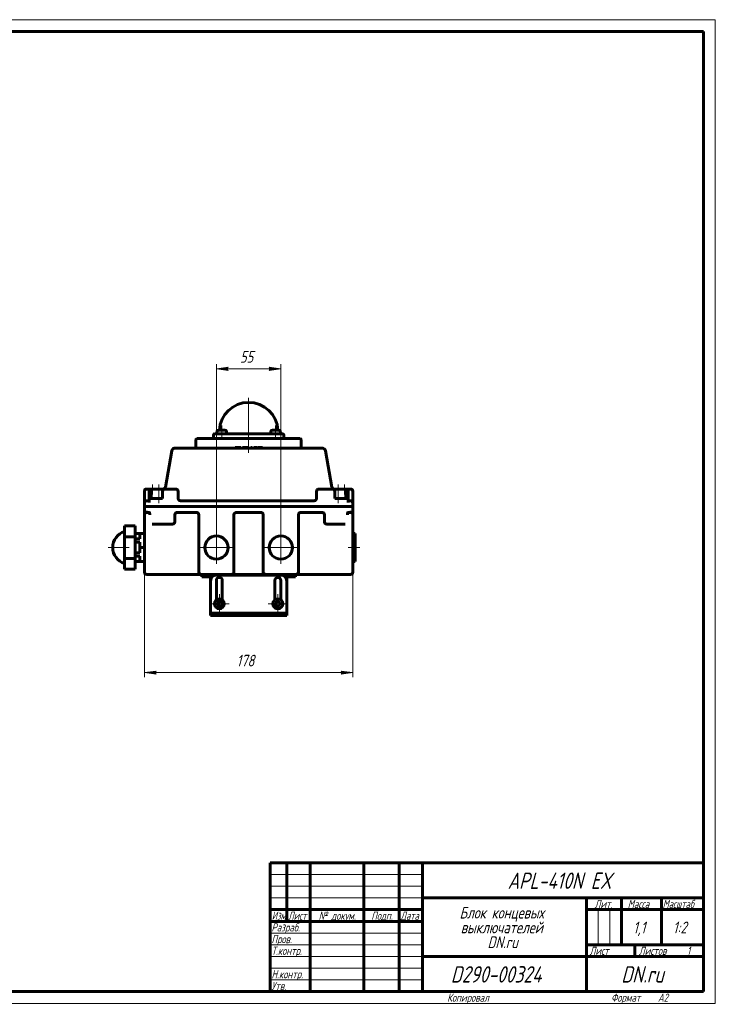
# Model space of a CAD drawing. Header units: millimetres. Extents: x 0 to 594, y 0 to 420.
# Tile 5 of 5: x 297 to 594, y 0 to 420. Entities that reach past the tile are written whole.
import ezdxf

# ---------------------------------------------------------------- set-up
doc = ezdxf.new("R2010")
doc.units = ezdxf.units.MM
for name, pattern in [('K5LT_AXLED', [19.5, 15, -1.5, 1.5, -1.5]), ('K5LT_BASIC', [0]), ('K5LT_THIN', [0])]:
    doc.linetypes.add(name, pattern=pattern)
doc.layers.add('Системный слой', color=7, linetype='Continuous')
doc.layers.add('Системный слой (1)', color=7, linetype='Continuous', true_color=0x6c6c6c)
doc.styles.add('KDIMTEXTSTYLE', font='txt', dxfattribs={"width": 0.96, "oblique": 15, "height": 5})
doc.styles.add('KTEXTSTYLE', font='txt', dxfattribs={"width": 0.96, "height": 5})
doc.dimstyles.new('KDIMSTYLE (0.50)', dxfattribs={"dimtxt": 5, "dimasz": 1, "dimexe": 2, "dimexo": 0, "dimgap": 1, "dimtad": 1, "dimlfac": 2, "dimtxsty": 'KDIMTEXTSTYLE', "dimsah": 1, "dimcen": 0, "dimdle": 1, "dimadec": 0, "dimazin": 0, "dimtfac": 0.667, "dimtmove": 0, "dimatfit": 3, "dimfxl": 1, "dimtvp": 1, "dimtolj": 1, "dimtzin": 0, "dimarcsym": 0})

# ---------------------------------------------------------------- blocks, each defined once
blk = doc.blocks.new('U37')
at = {"layer": 'Системный слой (1)', "color": 143, "linetype": 'K5LT_BASIC', "lineweight": 60, "true_color": 0x33acca}
for start, end in [(103.4231, 180), (90, 103.4231)]:
    blk.add_arc((351.24, 208.6), 1, start, end, dxfattribs=at)
blk = doc.blocks.new('U38')
at = {"layer": 'Системный слой (1)', "color": 143, "linetype": 'K5LT_BASIC', "lineweight": 60, "true_color": 0x33acca}
for p, q in [((350.24, 208.68), (350.25, 208.73)), ((350.24, 208.63), (350.24, 208.68)), ((350.25, 208.58), (350.24, 208.56)), ((350.24, 208.56), (350.24, 208.56)), ((350.24, 208.56), (350.25, 208.56)), ((350.25, 208.78), (350.26, 208.81)), ((350.25, 208.73), (350.25, 208.78)), ((350.26, 208.74), (350.25, 208.67)), ((350.25, 208.59), (350.26, 208.73)), ((350.25, 208.67), (350.25, 208.58)), ((350.25, 208.56), (350.25, 208.59)), ((350.25, 208.56), (350.25, 208.56)), ((350.26, 208.73), (350.27, 208.84)), ((350.26, 208.81), (350.26, 208.81)), ((350.26, 208.81), (350.26, 208.8)), ((350.26, 208.8), (350.26, 208.79)), ((350.26, 208.79), (350.26, 208.74)), ((350.79, 209.5), (350.83, 209.52)), ((350.83, 209.52), (350.92, 209.57)), ((350.92, 209.57), (351.02, 209.6))]:
    blk.add_line(p, q, dxfattribs=at)
blk = doc.blocks.new('U39')
at = {"layer": 'Системный слой (1)', "color": 143, "linetype": 'K5LT_BASIC', "lineweight": 60, "true_color": 0x33acca}
for p, q in [((438.46, 209.6), (438.58, 209.56)), ((438.58, 209.56), (438.69, 209.51)), ((438.69, 209.51), (438.74, 209.47)), ((439.21, 208.86), (439.23, 208.79)), ((439.23, 208.79), (439.24, 208.71)), ((439.24, 208.71), (439.24, 208.63))]:
    blk.add_line(p, q, dxfattribs=at)
blk = doc.blocks.new('U40')
at = {"layer": 'Системный слой (1)', "color": 143, "linetype": 'K5LT_BASIC', "lineweight": 60, "true_color": 0x33acca}
for p, q in [((350.95, 210.24), (350.96, 210.18)), ((350.96, 210.18), (350.98, 209.94)), ((350.98, 209.94), (351.01, 209.6))]:
    blk.add_line(p, q, dxfattribs=at)
blk = doc.blocks.new('U41')
at = {"layer": 'Системный слой (1)', "color": 143, "linetype": 'K5LT_BASIC', "lineweight": 60, "true_color": 0x33acca}
for start, end in [(79.2275, 90), (0, 79.2275)]:
    blk.add_arc((438.24, 208.6), 1, start, end, dxfattribs=at)
blk = doc.blocks.new('U42')
at = {"layer": 'Системный слой (1)', "color": 143, "linetype": 'K5LT_BASIC', "lineweight": 60, "true_color": 0x33acca}
for p, q in [((438.53, 210.24), (438.53, 210.18)), ((438.5, 209.93), (438.47, 209.58)), ((438.53, 210.18), (438.5, 209.93))]:
    blk.add_line(p, q, dxfattribs=at)
blk = doc.blocks.new('U43')
at = {"layer": 'Системный слой (1)', "color": 143, "linetype": 'K5LT_BASIC', "lineweight": 60, "true_color": 0x33acca}
for p, q in [((350.24, 208.63), (350.24, 210.6)), ((350.24, 208.6), (350.24, 208.61))]:
    blk.add_line(p, q, dxfattribs=at)
blk = doc.blocks.new('U44')
at = {"layer": 'Системный слой (1)', "color": 143, "linetype": 'K5LT_BASIC', "lineweight": 60, "true_color": 0x33acca}
for p, q in [((383.24, 244.75), (381.91, 244.75)), ((384.58, 244.75), (383.24, 244.75))]:
    blk.add_line(p, q, dxfattribs=at)
blk = doc.blocks.new('U45')
at = {"layer": 'Системный слой (1)', "color": 143, "linetype": 'K5LT_BASIC', "lineweight": 60, "true_color": 0x33acca}
for p, q in [((431.61, 219.6), (430.58, 219.6)), ((435.62, 219.6), (433.11, 219.6))]:
    blk.add_line(p, q, dxfattribs=at)
blk = doc.blocks.new('U46')
at = {"layer": 'Системный слой (1)', "color": 143, "linetype": 'K5LT_BASIC', "lineweight": 60, "true_color": 0x33acca}
for p, q in [((353.87, 219.6), (356.38, 219.6)), ((357.87, 219.6), (358.9, 219.6))]:
    blk.add_line(p, q, dxfattribs=at)
blk = doc.blocks.new('U47')
at = {"layer": 'Системный слой (1)', "color": 143, "linetype": 'K5LT_BASIC', "lineweight": 60, "true_color": 0x33acca}
for p, q in [((436.17, 219.49), (436.62, 218.9)), ((436.62, 218.9), (436.66, 218.6))]:
    blk.add_line(p, q, dxfattribs=at)
blk = doc.blocks.new('U48')
at = {"layer": 'Системный слой (1)', "color": 143, "linetype": 'K5LT_BASIC', "lineweight": 60, "true_color": 0x33acca}
for p, q in [((352.87, 218.9), (352.82, 218.6)), ((353.32, 219.49), (352.87, 218.9))]:
    blk.add_line(p, q, dxfattribs=at)
blk = doc.blocks.new('U49')
at = {"layer": 'Системный слой (1)', "color": 30, "linetype": 'K5LT_AXLED', "lineweight": 18, "true_color": 0xff8000}
for q in [(382.24, 174.73), (378.12, 170.6), (386.37, 170.6), (382.24, 166.48)]:
    blk.add_line((382.24, 170.6), q, dxfattribs=at)
blk = doc.blocks.new('U50')
at = {"layer": 'Системный слой (1)', "color": 30, "linetype": 'K5LT_AXLED', "lineweight": 18, "true_color": 0xff8000}
for q in [(407.24, 174.73), (403.12, 170.6), (411.37, 170.6), (407.24, 166.48)]:
    blk.add_line((407.24, 170.6), q, dxfattribs=at)
blk = doc.blocks.new('D11')
at = {"layer": 'Системный слой (1)'}
for points in [[(355.24, 140.59), (354.74, 141.24), (355.24, 141.9), (350.24, 141.24)], [(439.24, 141.24), (434.24, 141.9), (434.74, 141.24), (434.24, 140.59)]]:
    blk.add_hatch(color=7, dxfattribs=at).paths.add_polyline_path(points)
at = {"layer": 'Системный слой (1)', "color": 7, "linetype": 'K5LT_THIN', "lineweight": 18, "true_color": 0xffffff}
for p, q in [((350.24, 184.1), (350.24, 139.24)), ((439.24, 184.1), (439.24, 139.24)), ((350.24, 141.24), (355.24, 141.9)), ((355.24, 140.59), (350.24, 141.24)), ((355.24, 141.9), (354.74, 141.24)), ((354.74, 141.24), (355.24, 140.59)), ((434.74, 141.24), (434.24, 141.9)), ((434.24, 141.9), (439.24, 141.24)), ((439.24, 141.24), (434.24, 140.59)), ((434.24, 140.59), (434.74, 141.24))]:
    blk.add_line(p, q, dxfattribs=at)
blk.add_wipeout([(389.6, 142.24), (389.6, 149.63), (399.47, 149.63), (399.47, 142.24)]).dxf.layer = 'Системный слой (1)'
blk.add_line((350.24, 141.24), (439.24, 141.24), dxfattribs=at)
at = {"layer": 'Системный слой (1)', "color": 7, "insert": (389.6, 148.83), "char_height": 5, "attachment_point": 1, "style": 'KTEXTSTYLE'}
blk.add_mtext('\\fArial|b0|c204|p34;\\H5.0;\\W1.000;\\Q15;\\fGOST Type AU|b0|i0|c204|p34;\\Q15;\\W0.960;178', dxfattribs=at)
blk = doc.blocks.new('KDIMARROW_01')
at = {"layer": 'Системный слой'}
blk.add_hatch(color=0, dxfattribs=at).paths.add_polyline_path([(-5, -0.66), (0, 0), (-5, 0.66), (-4.5, 0)])
at = {"layer": 'Системный слой', "color": 0, "linetype": 'K5LT_THIN', "lineweight": 18}
for p, q in [((-4.5, 0), (-5, 0.66)), ((-5, 0.66), (0, 0)), ((0, 0), (-5, -0.66)), ((-5, -0.66), (-4.5, 0))]:
    blk.add_line(p, q, dxfattribs=at)
at = {"layer": 'Системный слой (1)', "color": 0, "linetype": 'K5LT_THIN', "lineweight": 18}
blk.add_line((229.05, 349.21), (228.55, 349.21), dxfattribs=at)
blk = doc.blocks.new('U51')
at = {"layer": 'Системный слой (1)', "color": 30, "linetype": 'K5LT_AXLED', "lineweight": 18, "true_color": 0xff8000}
for q in [(380.99, 201.55), (374.04, 194.6), (387.94, 194.6), (380.99, 187.65)]:
    blk.add_line((380.99, 194.6), q, dxfattribs=at)
blk = doc.blocks.new('U52')
at = {"layer": 'Системный слой (1)', "color": 30, "linetype": 'K5LT_AXLED', "lineweight": 18, "true_color": 0xff8000}
for q in [(408.49, 201.55), (401.54, 194.6), (415.44, 194.6), (408.49, 187.65)]:
    blk.add_line((408.49, 194.6), q, dxfattribs=at)
blk = doc.blocks.new('D12')
at = {"layer": 'Системный слой (1)'}
for points in [[(385.49, 270.93), (385.99, 271.59), (380.99, 270.93), (385.99, 270.27)], [(408.49, 270.93), (403.49, 271.59), (403.99, 270.93), (403.49, 270.27)]]:
    blk.add_hatch(color=7, dxfattribs=at).paths.add_polyline_path(points)
at = {"layer": 'Системный слой (1)', "color": 7, "linetype": 'K5LT_THIN', "lineweight": 18, "true_color": 0xffffff}
for p, q in [((380.99, 194.6), (380.99, 272.93)), ((380.99, 270.93), (385.99, 271.59)), ((385.99, 270.27), (380.99, 270.93)), ((385.99, 271.59), (385.49, 270.93)), ((385.49, 270.93), (385.99, 270.27)), ((403.99, 270.93), (403.49, 271.59)), ((403.49, 271.59), (408.49, 270.93)), ((408.49, 270.93), (403.49, 270.27)), ((403.49, 270.27), (403.99, 270.93)), ((408.49, 194.6), (408.49, 272.93))]:
    blk.add_line(p, q, dxfattribs=at)
blk.add_wipeout([(391.05, 271.93), (391.05, 279.31), (398.14, 279.31), (398.14, 271.93)]).dxf.layer = 'Системный слой (1)'
blk.add_line((380.99, 270.93), (408.49, 270.93), dxfattribs=at)
at = {"layer": 'Системный слой (1)', "color": 7, "insert": (391.05, 278.52), "char_height": 5, "attachment_point": 1, "style": 'KTEXTSTYLE'}
blk.add_mtext('\\fArial|b0|c204|p34;\\H5.0;\\W1.000;\\Q15;\\fGOST Type AU|b0|i0|c204|p34;\\Q15;\\W0.960;55', dxfattribs=at)
blk = doc.blocks.new('U53')
at = {"color": 7, "linetype": 'K5LT_THIN', "lineweight": 18, "true_color": 0xffffff}
for p, q in [((0, 420), (594, 420)), ((594, 420), (594, 0)), ((404, 55), (469, 55)), ((404, 50), (469, 50)), ((404, 45), (469, 45)), ((543.96, 25), (543.96, 40)), ((548.98, 25), (548.98, 40)), ((404, 30), (469, 30)), ((404, 25), (469, 25)), ((404, 20), (469, 20)), ((404, 15), (469, 15)), ((404, 10), (469, 10)), ((594, 0), (0, 0))]:
    blk.add_line(p, q, dxfattribs=at)
at = {"color": 143, "linetype": 'K5LT_BASIC', "lineweight": 60, "true_color": 0x33acca}
for p, q in [((20, 415), (589, 415)), ((589, 415), (589, 5)), ((404, 60), (589, 60)), ((404, 5), (404, 60)), ((411, 35), (411, 60)), ((421, 5), (421, 60)), ((444, 5), (444, 60)), ((459, 5), (459, 60)), ((469, 5), (469, 60)), ((469, 45), (589, 45)), ((539, 5), (539, 45)), ((554, 25), (554, 45)), ((571, 25), (571, 45)), ((404, 40), (469, 40)), ((539, 40), (554, 40)), ((554, 40), (589, 40)), ((404, 35), (469, 35)), ((539, 25), (589, 25)), ((559.57, 20), (559.57, 25)), ((469, 20), (539, 20)), ((539, 20), (589, 20)), ((589, 5), (20, 5))]:
    blk.add_line(p, q, dxfattribs=at)
at = {"color": 7, "attachment_point": 1, "style": 'KTEXTSTYLE'}
for s, insert, char_height in [('\\fArial|b0|c204|p34;\\H5.0;\\W1.000;\\Q15;\\fGOST Type AU|b0|i0|c204|p34;\\Q15;\\W0.960;\\H7.00;APL-410N EX', (505.32, 55.86), 7), ('\\fArial|b0|c204|p34;\\H5.0;\\W1.000;\\Q15;\\fGOST Type AU|b0|i0|c204|p34;\\Q15;\\W0.960;\\H3.50;Лит.', (542.47, 44.18), 3.5), ('\\fArial|b0|c204|p34;\\H5.0;\\W1.000;\\Q15;\\fGOST Type AU|b0|i0|c204|p34;\\Q15;\\W0.960;\\H3.50;Масса', (556.58, 44.18), 3.5), ('\\fArial|b0|c204|p34;\\H5.0;\\W1.000;\\Q15;\\fGOST Type AU|b0|i0|c204|p34;\\Q15;\\W0.926;\\H3.50;Масштаб', (571.52, 44.18), 3.5), ('\\fArial|b0|c204|p34;\\H5.0;\\W1.000;\\Q15;\\fGOST Type AU|b0|i0|c204|p34;\\Q15;\\W0.786;\\H3.50;Изм.', (404.62, 39.18), 3.5), ('\\fArial|b0|c204|p34;\\H5.0;\\W1.000;\\Q15;\\fGOST Type AU|b0|i0|c204|p34;\\Q15;\\W0.800;\\H3.50;Лист', (411.61, 39.18), 3.5), ('\\fArial|b0|c204|p34;\\H5.0;\\W1.000;\\Q15;\\fGOST Type AU|b0|i0|c204|p34;\\Q15;\\W0.960;\\H3.50;№ докум.', (424.63, 39.18), 3.5), ('\\fArial|b0|c204|p34;\\H5.0;\\W1.000;\\Q15;\\fGOST Type AU|b0|i0|c204|p34;\\Q15;\\W0.960;\\H3.50;Подп.', (447.1, 39.18), 3.5), ('\\fArial|b0|c204|p34;\\H5.0;\\W1.000;\\Q15;\\fGOST Type AU|b0|i0|c204|p34;\\Q15;\\W0.800;\\H3.50;Дата', (459.61, 39.18), 3.5), ('\\fArial|b0|c204|p34;\\H5.0;\\W1.000;\\Q15;\\fGOST Type AU|b0|i0|c204|p34;\\Q15;\\W0.960;Блок концевых', (484.77, 41.21), 5), ('\\fArial|b0|c204|p34;\\H5.0;\\W1.000;\\Q15;\\fGOST Type AU|b0|i0|c204|p34;\\Q15;\\W0.960;\\H3.50;Разраб.', (404.5, 34.18), 3.5), ('\\fArial|b0|c204|p34;\\H5.0;\\W1.000;\\Q15;\\fGOST Type AU|b0|i0|c204|p34;\\Q15;\\W0.960;выключателей', (485.3, 34.9), 5), ('\\fArial|b0|c204|p34;\\H5.0;\\W1.000;\\Q15;\\fGOST Type AU|b0|i0|c204|p34;\\Q15;\\W0.960;1,1', (558.94, 34.9), 5), ('\\fArial|b0|c204|p34;\\H5.0;\\W1.000;\\Q15;\\fGOST Type AU|b0|i0|c204|p34;\\Q15;\\W0.960;{\\c16737820;1:2}', (575.92, 34.9), 5), ('\\fArial|b0|c204|p34;\\H5.0;\\W1.000;\\Q15;\\fGOST Type AU|b0|i0|c204|p34;\\Q15;\\W0.960;\\H3.50;Пров.', (404.5, 29.18), 3.5), ('\\fArial|b0|c204|p34;\\H5.0;\\W1.000;\\Q15;\\fGOST Type AU|b0|i0|c204|p34;\\Q15;\\W0.960;DN.ru', (496.74, 28.59), 5), ('\\fArial|b0|c204|p34;\\H5.0;\\W1.000;\\Q15;\\fGOST Type AU|b0|i0|c204|p34;\\Q15;\\W0.960;\\H3.50;Т.контр.', (404.5, 24.18), 3.5), ('\\fArial|b0|c204|p34;\\H5.0;\\W1.000;\\Q15;\\fGOST Type AU|b0|i0|c204|p34;\\Q15;\\W0.960;\\H3.50;Лист', (540.32, 24.18), 3.5), ('\\fArial|b0|c204|p34;\\H5.0;\\W1.000;\\Q15;\\fGOST Type AU|b0|i0|c204|p34;\\Q15;\\W0.960;\\H3.50;Листов', (561.36, 24.18), 3.5), ('\\fArial|b0|c204|p34;\\H5.0;\\W1.000;\\Q15;\\fGOST Type AU|b0|i0|c204|p34;\\Q15;\\W0.960;\\H3.50;1', (581.91, 24.18), 3.5), ('\\fArial|b0|c204|p34;\\H5.0;\\W1.000;\\Q15;\\fGOST Type AU|b0|i0|c204|p34;\\Q15;\\W0.960;\\H3.50;Н.контр.', (404.5, 14.18), 3.5), ('\\fArial|b0|c204|p34;\\H5.0;\\W1.000;\\Q15;\\fGOST Type AU|b0|i0|c204|p34;\\Q15;\\W0.960;\\H7.00;D290-00324', (481.06, 15.86), 7), ('\\fArial|b0|c204|p34;\\H5.0;\\W1.000;\\Q15;\\fGOST Type AU|b0|i0|c204|p34;\\Q15;\\W0.960;\\H7.00;DN.ru', (553.84, 15.86), 7), ('\\fArial|b0|c204|p34;\\H5.0;\\W1.000;\\Q15;\\fGOST Type AU|b0|i0|c204|p34;\\Q15;\\W0.960;\\H3.50;Утв.', (404.5, 9.18), 3.5), ('\\fArial|b0|c204|p34;\\H5.0;\\W1.000;\\Q15;\\fGOST Type AU|b0|i0|c204|p34;\\Q15;\\W0.960;\\H3.50;Копировал', (479.5, 4.18), 3.5), ('\\fArial|b0|c204|p34;\\H5.0;\\W1.000;\\Q15;\\fGOST Type AU|b0|i0|c204|p34;\\Q15;\\W0.960;\\H3.50;Формат', (549.5, 4.18), 3.5), ('\\fArial|b0|c204|p34;\\H5.0;\\W1.000;\\Q15;\\fGOST Type AU|b0|i0|c204|p34;\\Q15;\\W0.960;\\H3.50;A2', (569.5, 4.18), 3.5)]:
    blk.add_mtext(s, dxfattribs=dict(at, insert=insert, char_height=char_height))

msp = doc.modelspace()

# ---------------------------------------------------------------- linework, layer by layer
at = {"layer": 'Системный слой (1)', "color": 30, "linetype": 'K5LT_AXLED', "lineweight": 18, "true_color": 0xff8000}
for p, q in [((394.7422, 258.6044), (394.7422, 241.1044)), ((383.2422, 246.7544), (383.2422, 241.1044)), ((406.2422, 246.7544), (406.2422, 241.1044)), ((394.7422, 243.1044), (394.7422, 235.1044)), ((353.7422, 221.6044), (353.7422, 217.2044)), ((356.4458, 221.6044), (356.4458, 213.6044)), ((433.0385, 221.6044), (433.0385, 213.6044)), ((435.7422, 221.6044), (435.7422, 217.2044)), ((334.7422, 194.6044), (343.7422, 194.6044)), ((437.2422, 194.6044), (442.2422, 194.6044))]:
    msp.add_line(p, q, dxfattribs=at)
at = {"layer": 'Системный слой (1)', "color": 143, "linetype": 'K5LT_BASIC', "lineweight": 60, "true_color": 0x33acca}
for p, q in [((381.1579, 244.0371), (381.1172, 243.1044)), ((382.2591, 244.7544), (381.9072, 244.7544)), ((385.3265, 244.0371), (385.3672, 243.1044)), ((404.1579, 244.0371), (404.1172, 243.1044)), ((407.5772, 244.7544), (404.9072, 244.7544)), ((408.3265, 244.0371), (408.3672, 243.1044)), ((372.2422, 237.6044), (372.2422, 240.6044)), ((372.7422, 241.1044), (416.7422, 241.1044)), ((379.7422, 241.1044), (379.7422, 242.6044)), ((380.2422, 243.1044), (383.2422, 243.1044)), ((383.2422, 243.1044), (406.2422, 243.1044)), ((406.2422, 243.1044), (409.2422, 243.1044)), ((409.7422, 241.1044), (409.7422, 242.6044)), ((417.2422, 237.6044), (417.2422, 240.6044)), ((361.9318, 235.8649), (359.2103, 220.4308)), ((426.0754, 237.1044), (363.409, 237.1044)), ((388.9416, 237.3544), (389.8833, 237.3544)), ((388.9416, 237.1044), (388.9416, 237.3544)), ((389.8833, 237.3544), (391.4607, 237.3544)), ((391.4607, 237.1044), (391.4607, 237.3544)), ((392.1828, 237.3544), (392.644, 237.3544)), ((392.1828, 237.1044), (392.1828, 237.3544)), ((392.644, 237.1044), (392.644, 237.3544)), ((392.644, 237.3544), (394.3959, 237.3544)), ((394.3959, 237.1044), (394.3959, 237.3544)), ((394.3959, 237.3544), (394.8596, 237.3544)), ((394.8596, 237.1044), (394.8596, 237.3544)), ((395.642, 237.1044), (395.642, 237.3544)), ((395.642, 237.3544), (395.7125, 237.3544)), ((395.7125, 237.3544), (395.9168, 237.3544)), ((395.9168, 237.3544), (396.1212, 237.3544)), ((396.1212, 237.3544), (396.1917, 237.3544)), ((396.1917, 237.1044), (396.1917, 237.3544)), ((396.9313, 237.1044), (396.9313, 237.3544)), ((396.9313, 237.3544), (397.3734, 237.3544)), ((397.3734, 237.3544), (397.4953, 237.3544)), ((397.3734, 237.1044), (397.3734, 237.3544)), ((397.4953, 237.3544), (397.6937, 237.3544)), ((397.6937, 237.3544), (397.9638, 237.3544)), ((397.9638, 237.3544), (398.1789, 237.3544)), ((398.1789, 237.3544), (398.1813, 237.3544)), ((398.1789, 237.1044), (398.1789, 237.3544)), ((398.1813, 237.1044), (398.1813, 237.3544)), ((398.5886, 237.3544), (399.0917, 237.3544)), ((398.5886, 237.1044), (398.5886, 237.3544)), ((399.0917, 237.3544), (399.4371, 237.3544)), ((399.4371, 237.3544), (399.9079, 237.3544)), ((399.9079, 237.3544), (400.1926, 237.3544)), ((400.1926, 237.3544), (400.2019, 237.3544)), ((400.1926, 237.1044), (400.1926, 237.3544)), ((400.2019, 237.1044), (400.2019, 237.3544)), ((400.2019, 237.3544), (400.6249, 237.3544)), ((400.6249, 237.1044), (400.6249, 237.3544)), ((427.5526, 235.8649), (430.274, 220.4308)), ((351.2422, 219.6044), (350.8922, 219.6044)), ((351.2422, 219.6044), (353.2364, 219.6044)), ((353.1958, 219.2044), (353.1958, 215.6044)), ((353.2364, 219.6044), (353.7413, 219.6044)), ((358.9022, 219.6044), (353.5958, 219.6044)), ((353.7413, 219.6044), (353.8654, 219.6044)), ((358.9022, 219.6044), (363.6451, 219.6044)), ((359.2103, 220.4308), (359.2103, 220.4308)), ((424.7457, 219.6044), (430.5822, 219.6044)), ((435.8885, 219.6044), (430.5822, 219.6044)), ((435.7431, 219.6044), (435.619, 219.6044)), ((435.7431, 219.6044), (436.248, 219.6044)), ((436.248, 219.6044), (438.2422, 219.6044)), ((436.2885, 219.2044), (436.2885, 215.6044)), ((438.5922, 219.6044), (438.2422, 219.6044)), ((350.2422, 215.6044), (350.2422, 218.6044)), ((350.2422, 213.6044), (350.2422, 215.6044)), ((352.2364, 214.6044), (351.2422, 214.6044)), ((352.2364, 213.7787), (352.2364, 218.6044)), ((352.8249, 215.6044), (352.8249, 218.6044)), ((352.8249, 215.6044), (353.1588, 215.6044)), ((354.155, 215.6044), (353.1588, 215.6044)), ((354.155, 215.6044), (357.9859, 215.6044)), ((357.9859, 218.6044), (357.9859, 215.6044)), ((364.6451, 215.6044), (364.6451, 218.6044)), ((422.7457, 214.6044), (365.6451, 214.6044)), ((423.7457, 215.6044), (423.7457, 218.6044)), ((431.4985, 218.6044), (431.4985, 215.6044)), ((435.3294, 215.6044), (431.4985, 215.6044)), ((436.3256, 215.6044), (435.3294, 215.6044)), ((436.6594, 215.6044), (436.3256, 215.6044)), ((436.6594, 215.6044), (436.6594, 218.6044)), ((437.248, 213.7787), (437.248, 218.6044)), ((438.2422, 214.6044), (437.248, 214.6044)), ((439.2422, 215.6044), (439.2422, 218.6044)), ((439.2422, 215.6044), (439.2422, 213.6044)), ((350.2422, 213.6044), (350.2422, 212.3544)), ((350.2422, 212.1044), (353.1588, 212.1044)), ((350.2422, 210.6044), (350.2422, 212.1044)), ((353.1588, 212.1044), (354.155, 212.1044)), ((354.155, 212.1044), (435.3294, 212.1044)), ((435.3294, 212.1044), (436.3256, 212.1044)), ((436.3256, 212.1044), (439.2422, 212.1044)), ((439.2422, 213.6044), (439.2422, 212.3544)), ((439.2422, 210.6044), (439.2422, 212.1044)), ((439.2422, 210.6044), (439.2422, 208.6044)), ((350.2422, 208.6044), (350.2422, 208.6275)), ((350.2422, 184.1044), (350.2422, 208.6044)), ((351.2422, 209.6044), (351.0224, 209.6044)), ((351.5568, 209.6044), (351.2422, 209.6044)), ((351.5568, 209.6044), (352.4021, 209.6044)), ((363.2387, 208.6044), (363.2387, 205.6044)), ((364.2387, 209.6044), (372.4922, 209.6044)), ((373.4922, 208.6044), (373.4922, 184.1044)), ((388.4922, 184.1044), (388.4922, 208.6044)), ((389.4922, 209.6044), (399.9922, 209.6044)), ((400.9922, 208.6044), (400.9922, 184.1044)), ((415.9922, 184.1044), (415.9922, 208.6044)), ((416.9922, 209.6044), (426.1206, 209.6044)), ((427.1206, 208.6044), (427.1206, 205.6044)), ((437.0823, 209.6044), (437.9276, 209.6044)), ((438.2422, 209.6044), (437.9276, 209.6044)), ((438.2422, 209.6044), (438.462, 209.6044)), ((439.2422, 208.6044), (439.2422, 208.6275)), ((439.2422, 184.1044), (439.2422, 208.6044)), ((341.7422, 199.2232), (341.7422, 203.842)), ((346.2422, 203.842), (341.7422, 203.842)), ((346.2422, 203.842), (346.2422, 199.2232)), ((354.155, 204.6044), (353.5645, 204.6044)), ((362.2387, 204.6044), (354.155, 204.6044)), ((435.3294, 204.6044), (428.1206, 204.6044)), ((435.9199, 204.6044), (435.3294, 204.6044)), ((341.7422, 189.9856), (341.7422, 199.2232)), ((346.2422, 199.2232), (341.7422, 199.2232)), ((348.2422, 200.6044), (346.2422, 200.6044)), ((346.2422, 199.2232), (346.2422, 189.9856)), ((348.2422, 198.332), (346.2422, 198.332)), ((348.2422, 198.332), (348.2422, 200.6044)), ((348.2422, 200.6044), (350.2422, 200.6044)), ((439.2422, 200.6044), (440.2422, 200.6044)), ((440.2422, 200.6044), (440.2422, 188.6044)), ((348.2422, 196.8768), (346.2422, 196.8768)), ((348.2422, 194.6044), (348.2422, 196.8768)), ((348.2422, 192.332), (348.2422, 194.6044)), ((348.2422, 194.6044), (350.2422, 194.6044)), ((341.7422, 185.3668), (341.7422, 189.9856)), ((346.2422, 189.9856), (341.7422, 189.9856)), ((348.2422, 192.332), (346.2422, 192.332)), ((348.2422, 190.8768), (346.2422, 190.8768)), ((346.2422, 189.9856), (346.2422, 185.3668)), ((348.2422, 188.6044), (348.2422, 190.8768)), ((346.2422, 185.3668), (341.7422, 185.3668)), ((348.2422, 188.6044), (346.2422, 188.6044)), ((348.2422, 188.6044), (350.2422, 188.6044)), ((439.2422, 188.6044), (440.2422, 188.6044)), ((374.4922, 183.1044), (351.2422, 183.1044)), ((374.4922, 183.1044), (387.4922, 183.1044)), ((374.7422, 182.1044), (374.7422, 183.1044)), ((377.2422, 182.1044), (374.7422, 182.1044)), ((377.2422, 182.1044), (378.4922, 182.1044)), ((378.4922, 183.1044), (378.4922, 180.6044)), ((408.4922, 182.8544), (380.9922, 182.8544)), ((401.9922, 183.1044), (387.4922, 183.1044)), ((401.9922, 183.1044), (414.9922, 183.1044)), ((410.9922, 183.1044), (410.9922, 180.6044)), ((410.9922, 182.1044), (412.2422, 182.1044)), ((414.7422, 182.1044), (412.2422, 182.1044)), ((414.7422, 182.1044), (414.7422, 183.1044)), ((438.2422, 183.1044), (414.9922, 183.1044)), ((378.4922, 180.3544), (378.4922, 180.6044)), ((378.4922, 168.1044), (378.4922, 180.3544)), ((380.9922, 180.6044), (380.9922, 172.3229)), ((383.4922, 172.3229), (383.4922, 180.6044)), ((405.9922, 172.3229), (405.9922, 180.6044)), ((408.4922, 180.6044), (408.4922, 172.3229)), ((410.9922, 180.6044), (410.9922, 180.3544)), ((410.9922, 168.1044), (410.9922, 180.3544)), ((382.2422, 171.7591), (381.2422, 171.1818)), ((381.2422, 171.1818), (381.2422, 170.0271)), ((381.2422, 170.0271), (382.2422, 169.4497)), ((383.2422, 171.1818), (382.2422, 171.7591)), ((382.2422, 169.4497), (383.2422, 170.0271)), ((383.2422, 170.0271), (383.2422, 171.1818)), ((407.2422, 171.7591), (406.2422, 171.1818)), ((406.2422, 171.1818), (406.2422, 170.0271)), ((406.2422, 170.0271), (407.2422, 169.4497)), ((408.2422, 171.1818), (407.2422, 171.7591)), ((407.2422, 169.4497), (408.2422, 170.0271)), ((408.2422, 170.0271), (408.2422, 171.1818)), ((378.4922, 166.6044), (378.4922, 168.1044)), ((378.4922, 165.6044), (378.4922, 166.6044)), ((378.4922, 166.6044), (380.9922, 166.6044)), ((380.9922, 165.6044), (378.4922, 165.6044)), ((385.784, 166.6044), (380.9922, 166.6044)), ((385.784, 165.6044), (380.9922, 165.6044)), ((385.784, 166.6044), (386.5983, 166.6044)), ((386.5983, 165.6044), (385.784, 165.6044)), ((402.886, 166.6044), (386.5983, 166.6044)), ((402.886, 165.6044), (386.5983, 165.6044)), ((402.886, 166.6044), (403.7004, 166.6044)), ((403.7004, 165.6044), (402.886, 165.6044)), ((408.4922, 166.6044), (403.7004, 166.6044)), ((408.4922, 165.6044), (403.7004, 165.6044)), ((408.4922, 166.6044), (410.9922, 166.6044)), ((410.9922, 165.6044), (408.4922, 165.6044)), ((410.9922, 166.6044), (410.9922, 168.1044)), ((410.9922, 165.6044), (410.9922, 166.6044))]:
    msp.add_line(p, q, dxfattribs=at)
for centre, radius in [((380.9922, 194.6044), 4.95), ((408.4922, 194.6044), 4.95), ((382.2422, 170.6044), 2.125), ((407.2422, 170.6044), 2.125)]:
    msp.add_circle(centre, radius, dxfattribs=at)
for centre, radius, start, end in [((394.7422, 244.1044), 12.5, 90, 177.019275), ((394.7422, 244.1044), 12.5, 2.980725, 90), ((381.9072, 244.0044), 0.75, 90, 177.5), ((381.9072, 244.0044), 0.75, 90, 177.5), ((384.5772, 244.0044), 0.75, 2.5, 90), ((404.9072, 244.0044), 0.75, 90, 177.5), ((407.5772, 244.0044), 0.75, 2.5, 90), ((407.5772, 244.0044), 0.75, 2.5, 90), ((372.7422, 240.6044), 0.5, 90, 180), ((380.2422, 242.6044), 0.5, 90, 180), ((409.2422, 242.6044), 0.5, 0, 90), ((416.7422, 240.6044), 0.5, 0, 90), ((363.409, 235.6044), 1.5, 90, 170), ((371.7422, 237.6044), 0.5, 270, 0), ((417.7422, 237.6044), 0.5, 180, 270), ((426.0754, 235.6044), 1.5, 10, 90), ((351.2422, 218.6044), 1, 90, 180), ((350.8922, 219.2044), 0.4, 90, 170.215459), ((353.2364, 218.6044), 1, 90, 180), ((353.5958, 219.2044), 0.4, 90, 180), ((358.2255, 220.6044), 1, 270, 350), ((358.2255, 220.6044), 1, 270.000987, 350), ((363.6451, 218.6044), 1, 0, 90), ((424.7457, 218.6044), 1, 90, 180), ((431.2588, 220.6044), 1, 190, 269.999013), ((435.8885, 219.2044), 0.4, 0, 90), ((436.248, 218.6044), 1, 0, 90), ((438.2422, 218.6044), 1, 0, 90), ((438.5922, 219.2044), 0.4, 9.784542, 90), ((438.2422, 218.6044), 1, 0, 41.911155), ((351.2422, 213.6044), 1, 90, 180), ((365.6451, 215.6044), 1, 180, 270), ((422.7457, 215.6044), 1, 270, 0), ((438.2422, 213.6044), 1, 0, 90), ((350.4922, 212.3544), 0.25, 180, 270), ((351.2422, 210.6044), 1, 180, 256.399805), ((438.2422, 210.6044), 1, 283.600195, 0), ((438.9922, 212.3544), 0.25, 270, 0), ((364.2387, 208.6044), 1, 90, 180), ((372.4922, 208.6044), 1, 0, 90), ((389.4922, 208.6044), 1, 90, 180), ((399.9922, 208.6044), 1, 0, 90), ((416.9922, 208.6044), 1, 90, 180), ((426.1206, 208.6044), 1, 0, 90), ((362.2387, 205.6044), 1, 270, 0), ((428.1206, 205.6044), 1, 180, 270), ((343.9517, 194.6044), 7.2095, 107.846856, 180), ((343.9517, 194.6044), 7.2095, 180, 252.153144), ((351.2422, 184.1044), 1, 180, 270), ((374.4922, 184.1044), 1, 180, 270), ((380.9922, 180.3544), 2.5, 90, 180), ((382.2422, 180.6044), 1.25, 0, 180), ((387.4922, 184.1044), 1, 270, 0), ((401.9922, 184.1044), 1, 180, 270), ((407.2422, 180.6044), 1.25, 0, 180), ((408.4922, 180.3544), 2.5, 0, 90), ((414.9922, 184.1044), 1, 270, 0), ((438.2422, 184.1044), 1, 270, 0)]:
    msp.add_arc(centre, radius, start, end, dxfattribs=at)
for centre, start_param, end_param in [((358.9022, 218.6044), 0, 1.57079633), ((430.5822, 218.6044), 4.71238898, 6.28318531)]:
    msp.add_ellipse(centre, major_axis=(0, 1), ratio=0.91633117, start_param=start_param, end_param=end_param, dxfattribs=at)
for points in [[(352.4021, 209.6044), (352.4097, 209.6044), (352.4218, 209.5907), (352.4408, 209.5381), (352.4564, 209.4702), (352.4715, 209.3826), (352.4849, 209.2899), (352.4958, 209.2008), (352.5109, 209.0653), (352.5291, 208.8783), (352.5448, 208.6983), (352.553, 208.6044)], [(437.0823, 209.6044), (437.0747, 209.6044), (437.0626, 209.5907), (437.0435, 209.5381), (437.0279, 209.4702), (437.0129, 209.3826), (436.9995, 209.2899), (436.9886, 209.2008), (436.9735, 209.0653), (436.9552, 208.8783), (436.9395, 208.6983), (436.9314, 208.6044)]]:
    msp.add_open_spline(points, degree=3, knots=[0, 0, 0, 0, 1.52167937, 2.43608192, 3.94193963, 4.8603224, 5.82642308, 7.0822127, 7.54802584, 9.67128272, 12, 12, 12, 12], dxfattribs=at)

# ---------------------------------------------------------------- block references
at = {"layer": 'Системный слой (1)'}
for name in ['U44', 'U48', 'U46', 'U45', 'U47', 'U43', 'U40', 'U42', 'U37', 'U38', 'U41', 'U39', 'U51', 'U52', 'U49', 'U50']:
    msp.add_blockref(name, (0, 0), dxfattribs=at)

# ---------------------------------------------------------------- next in the draw order: dimensions: what is measured, and where the dimension line sits
at = {"layer": 'Системный слой (1)', "color": 7}
for base, p1, p2, picture, middle in [((380.9922, 270.9282), (408.4922, 194.6044), (380.9922, 194.6044), 'D12', (394.7422, 270.9282)), ((350.2422, 141.2446), (439.2422, 184.1044), (350.2422, 184.1044), 'D11', (394.7422, 141.2446))]:
    dim = msp.add_linear_dim(base=base, p1=p1, p2=p2, dimstyle='KDIMSTYLE (0.50)', override={"dimexo": 0, "dimpost": '\\fGOST Type AU|b0|c204|p34;\\H5.0;\\W0.960;\\Q15;<>', "dimblk1": 'KDIMARROW_01', "dimblk2": 'KDIMARROW_01', "dimse1": 0, "dimse2": 0, "dimclrt": 7, "dimtol": 1, "dimtp": 0, "dimtm": 0, "dimtdec": 5, "dimtolj": 1}, dxfattribs=at)
    dim.commit()
    dim.dimension.update_dxf_attribs({"geometry": picture, "text_midpoint": middle, "dimtype": 160})

# ---------------------------------------------------------------- next in the draw order: block references
msp.add_blockref('U53', (0, 0))

doc.saveas('drawing.dxf')
